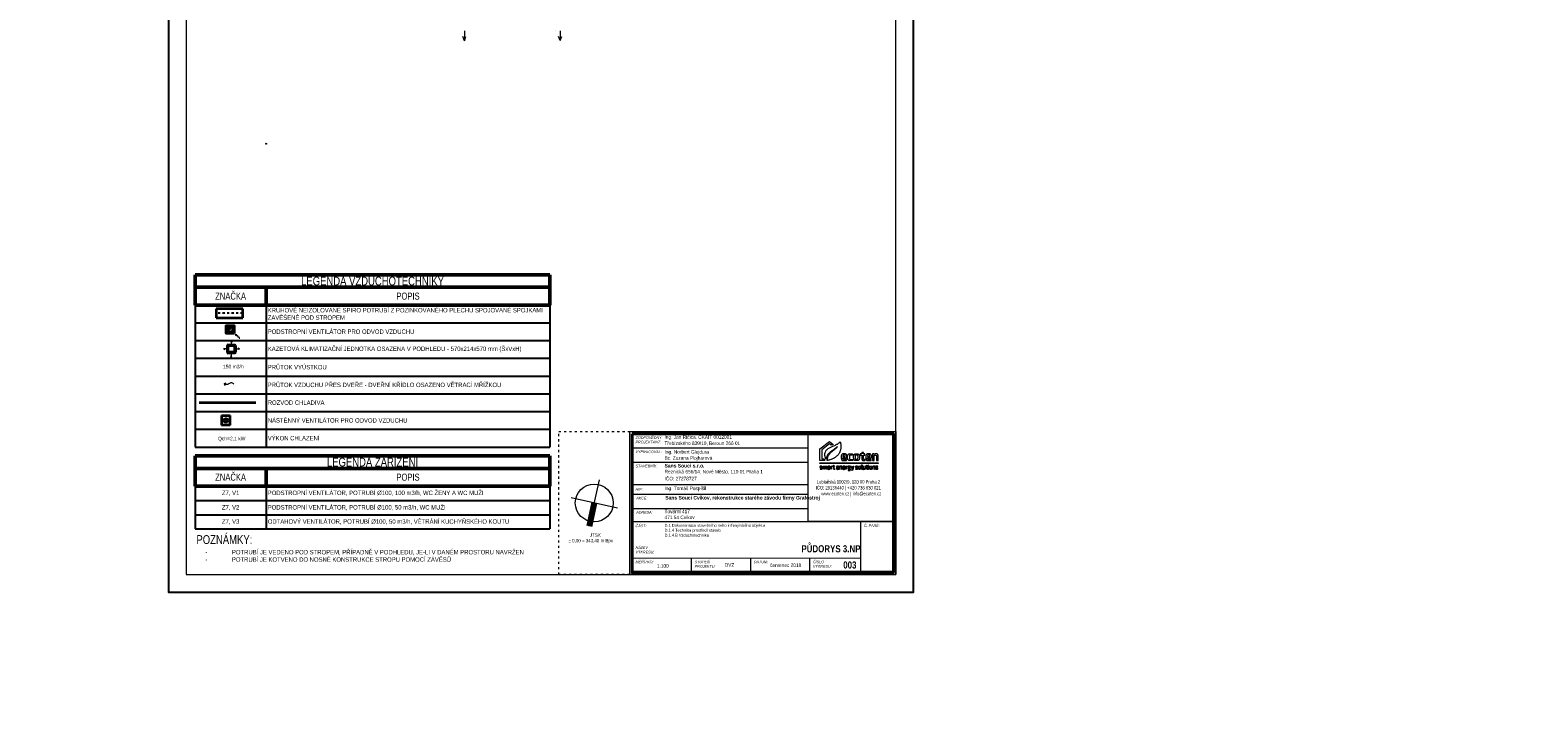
# Model space of a CAD drawing. Header units: millimetres. Extents: x 879679 to 2307614, y -211319 to 627407.
# Tile 22 of 36: x 1131422 to 1215336, y -203868 to -164685. Entities that reach past the tile are written whole.
import ezdxf

# ---------------------------------------------------------------- set-up
doc = ezdxf.new("R2010")
doc.units = ezdxf.units.MM
doc.header["$LTSCALE"] = 10
doc.linetypes.add('ACAD_ISO03W100', pattern=[30, 12, -18])
doc.linetypes.add('DASHDOT', pattern=[25.4, 12.7, -6.35, 0, -6.35])
doc.layers.add('AA_FORMÁTY NETISK', color=40, linetype='Continuous', plot=False)
for name, color, linetype, lineweight in [('AA_FORMÁTY TISK', 7, 'Continuous', 15), ('AA_ROZPISKY', 7, 'Continuous', 15), ('AA_STUPEŇ DVZ', 4, 'Continuous', 15), ('AA_VÝKRES - BOURÁNÍ', 3, 'Continuous', 15), ('Kóty_obecně', 7, 'Continuous', 25), ('Standard', 7, 'Continuous', 25), ('VZT-komponenty', 30, 'Continuous', 35), ('VZT-potrubi', 30, 'Continuous', 35), ('VZT-sipky', 50, 'Continuous', 15)]:
    doc.layers.add(name, color=color, linetype=linetype, lineweight=lineweight)
doc.styles.add('Arial_CE', font='arial.ttf')
doc.styles.get("Standard").update_dxf_attribs({"font": 'ic-simplex.shx', "width": 0.8})

# ---------------------------------------------------------------- blocks, each defined once
blk = doc.blocks.new('*U85', base_point=(28, -713))
at = {"linetype": 'ByBlock'}
blk.add_hatch(color=0, dxfattribs=at).paths.add_polyline_path([(791, -713), (614, -619), (614, -808)])
at = {"color": 0, "linetype": 'ByBlock', "lineweight": -2}
for p, q in [((551, -713), (614, -713)), ((791, -713), (614, -619)), ((614, -619), (614, -808)), ((791, -713), (614, -808))]:
    blk.add_line(p, q, dxfattribs=at)
blk.add_lwpolyline([(551, -713), (527, -744), (503, -758), (479, -760), (455, -751), (432, -737), (410, -721), (388, -706), (367, -696), (348, -693), (329, -696), (311, -705), (293, -716), (276, -728), (260, -738), (243, -746), (227, -749), (211, -746), (195, -738), (179, -727), (162, -713), (146, -700), (130, -689), (114, -681), (98, -678), (81, -681), (65, -689), (49, -699), (32, -711), (28, -713)], dxfattribs=at)
blk = doc.blocks.new('*U422')
at = {"color": 2, "linetype": 'DASHDOT', "lineweight": 25}
for p, q in [((-257, 0), (257, 0)), ((0, 257), (0, -257))]:
    blk.add_line(p, q, dxfattribs=at)
at = {"color": 0, "linetype": 'ByBlock', "lineweight": -2}
for radius in [227, 150]:
    blk.add_circle((0, 0), radius, dxfattribs=at)
blk = doc.blocks.new('*T430')
at = {"layer": 'Kóty_obecně', "color": 6, "linetype": 'ByBlock', "lineweight": 50, "transparency": 16777216}
for p, q in [((0, 0), (20000, 0)), ((0, 0), (0, -1700)), ((20000, 0), (20000, -1700)), ((0, -700), (20000, -700)), ((4000, -700), (4000, -1700)), ((0, -1700), (20000, -1700))]:
    blk.add_line(p, q, dxfattribs=at)
at = {"layer": 'Kóty_obecně', "color": 0, "linetype": 'ByBlock', "lineweight": -2, "transparency": 16777216}
for p, q in [((0, -1700), (0, -9700)), ((4000, -1700), (4000, -9700)), ((20000, -1700), (20000, -9700)), ((0, -2700), (20000, -2700)), ((0, -3700), (20000, -3700)), ((0, -4700), (20000, -4700)), ((0, -5700), (20000, -5700)), ((0, -6700), (20000, -6700)), ((0, -7700), (20000, -7700)), ((0, -8700), (20000, -8700)), ((0, -9700), (20000, -9700))]:
    blk.add_line(p, q, dxfattribs=at)
at = {"layer": 'Kóty_obecně', "color": 0, "transparency": 16777216}
for s, insert, char_height, width, attachment_point in [('{\\Fc:\\program files\\ab studio\\cadkonplus 2018\\2018\\fonts\\ic-simplex|c238;LEGENDA VZDUCHOTECHNIKY}', (10000, -350), 500, 19997, 5), ('Z{\\Fc:\\program files\\ab studio\\cadkonplus 2018\\2018\\fonts\\ic-simplex|c238;NAČKA}', (2000, -1200), 400, 3997, 5), ('P{\\Fc:\\program files\\ab studio\\cadkonplus 2018\\2018\\fonts\\ic-simplex|c238;OPIS}', (12000, -1200), 400, 15997, 5), ('{\\Fc:\\program files\\ab studio\\cadkonplus 2018\\2018\\fonts\\ic-simplex|c238; KRUHOVÉ NEIZOLOVANÉ SPIRO POTRUBÍ Z POZINKOVANÉHO PLECHU SPOJOVANÉ SPOJKAMI\\P ZAVĚŠENÉ POD STROPEM}', (4001.5, -2200), 250, 15997, 4), ('{\\Fc:\\program files\\ab studio\\cadkonplus 2018\\2018\\fonts\\ic-simplex|c238; PODSTROPNÍ VENTILÁTOR PRO ODVOD VZDUCHU}', (4001.5, -3200), 250, 15997, 4), ('{\\Fc:\\program files\\ab studio\\cadkonplus 2018\\2018\\fonts\\ic-simplex|c238; KAZETOVÁ KLIMATIZAČNÍ JEDNOTKA OSAZENA V PODHLEDU - 570x214x570 mm (ŠxVxH)}', (4001.5, -4200), 250, 15997, 4), ('{\\Fc:\\program files\\ab studio\\cadkonplus 2018\\2018\\fonts\\ic-simplex|c238; PRŮTOK VYÚSTKOU}', (4001.5, -5200), 250, 15997, 4), ('{\\Fc:\\program files\\ab studio\\cadkonplus 2018\\2018\\fonts\\ic-simplex|c238; PRŮTOK VZDUCHU PŘES DVEŘE - DVEŘNÍ KŘÍDLO OSAZENO VĚTRACÍ MŘÍŽKOU}', (4001.5, -6200), 250, 15997, 4), ('{\\Fc:\\program files\\ab studio\\cadkonplus 2018\\2018\\fonts\\ic-simplex|c238; ROZVOD CHLADIVA}', (4001.5, -7200), 250, 15997, 4), ('{\\Fc:\\program files\\ab studio\\cadkonplus 2018\\2018\\fonts\\ic-simplex|c238; NÁSTĚNNÝ VENTILÁTOR PRO ODVOD VZDUCHU}', (4001.5, -8200), 250, 15997, 4), ('{\\Fc:\\program files\\ab studio\\cadkonplus 2018\\2018\\fonts\\ic-simplex|c238; VÝKON CHLAZENÍ}', (4001.5, -9200), 250, 15997, 4)]:
    blk.add_mtext(s, dxfattribs=dict(at, insert=insert, char_height=char_height, width=width, attachment_point=attachment_point))
blk = doc.blocks.new('*U428')
at = {"color": 0, "linetype": 'ByBlock', "lineweight": -2}
for p, q in [((0, 500), (0, 0)), ((1500, 500), (0, 500)), ((0, 0), (1500, 0)), ((1500, 0), (1500, 500))]:
    blk.add_line(p, q, dxfattribs=at)
at = {"color": 2, "linetype": 'DASHDOT', "lineweight": 25}
blk.add_line((0, 250), (1500, 250), dxfattribs=at)
blk = doc.blocks.new('KOMPLEXNÍ OBJEKT_5')
at = {"layer": 'Standard', "color": 0, "linetype": 'Continuous', "lineweight": 35}
for p, q in [((-98198503, -465522607), (-98198503, -465522137)), ((-98198453, -465522087), (-98197983, -465522087)), ((-98197983, -465522657), (-98198453, -465522657)), ((-98197933, -465522137), (-98197933, -465522607))]:
    blk.add_line(p, q, dxfattribs=at)
at = {"layer": 'Standard', "color": 0, "linetype": 'Continuous', "lineweight": 13}
for points in [[(-98198473, -465522166), (-98198438, -465522166), (-98198438, -465522583), (-98198473, -465522583), (-98198473, -465522166)], [(-98198434, -465522118), (-98198434, -465522145), (-98198007, -465522145), (-98198007, -465522118), (-98198434, -465522118)], [(-98198434, -465522632), (-98198434, -465522604), (-98198007, -465522604), (-98198007, -465522632), (-98198434, -465522632)], [(-98198393, -465522184), (-98198057, -465522184), (-98198057, -465522559), (-98198393, -465522559), (-98198393, -465522184)], [(-98197964, -465522166), (-98197999, -465522166), (-98197999, -465522583), (-98197964, -465522583), (-98197964, -465522166)]]:
    blk.add_lwpolyline(points, close=True, dxfattribs=at)
at = {"layer": 'Standard', "color": 0, "linetype": 'Continuous', "lineweight": 35}
for centre, start, end in [((-98198453, -465522137), 90, 180), ((-98198453, -465522607), 180, 270), ((-98197983, -465522137), 0, 90), ((-98197983, -465522607), 270, 0)]:
    blk.add_arc(centre, 50, start, end, dxfattribs=at)
blk = doc.blocks.new('*U432', base_point=(250, 0))
at = {"color": 0, "linetype": 'ByBlock', "lineweight": -2}
for p, q in [((0, 524), (0, -24)), ((500, 500), (0, 500)), ((0, 0), (500, 0)), ((500, -24), (500, 524))]:
    blk.add_line(p, q, dxfattribs=at)
at = {"color": 2, "linetype": 'ByBlock', "lineweight": 25}
for p, q in [((375, 250), (188, 358)), ((188, 358), (188, 142)), ((188, 142), (375, 250))]:
    blk.add_line(p, q, dxfattribs=at)
blk.add_circle((250, 250), 125, dxfattribs=at)
blk = doc.blocks.new('*T444')
at = {"layer": 'Kóty_obecně', "color": 6, "linetype": 'ByBlock', "lineweight": 50, "transparency": 16777216}
for p, q in [((0, 0), (20000, 0)), ((0, 0), (0, -1700)), ((20000, 0), (20000, -1700)), ((0, -700), (20000, -700)), ((4000, -700), (4000, -1700)), ((0, -1700), (20000, -1700))]:
    blk.add_line(p, q, dxfattribs=at)
at = {"layer": 'Kóty_obecně', "color": 0, "linetype": 'ByBlock', "lineweight": -2, "transparency": 16777216}
for p, q in [((0, -1700), (0, -4114)), ((0, -2513), (20000, -2513)), ((4000, -1700), (4000, -4114)), ((20000, -1700), (20000, -4114)), ((0, -3325), (20000, -3325)), ((0, -4114), (20000, -4114))]:
    blk.add_line(p, q, dxfattribs=at)
at = {"layer": 'Kóty_obecně', "color": 0, "transparency": 16777216}
for s, insert, char_height, width, attachment_point in [('{\\Fc:\\program files\\ab studio\\cadkonplus 2018\\2018\\fonts\\ic-simplex|c238;LEGENDA ZAŘÍZENÍ}', (10000, -350), 500, 19997, 5), ('Z{\\Fc:\\program files\\ab studio\\cadkonplus 2018\\2018\\fonts\\ic-simplex|c238;NAČKA}', (2000, -1200), 400, 3997, 5), ('P{\\Fc:\\program files\\ab studio\\cadkonplus 2018\\2018\\fonts\\ic-simplex|c238;OPIS}', (12000, -1200), 400, 15997, 5), ('{\\Fc:\\program files\\ab studio\\cadkonplus 2018\\2018\\fonts\\ic-simplex|c238;Z7, V1}', (2000, -2106), 250, 3997, 5), ('{\\Fc:\\program files\\ab studio\\cadkonplus 2018\\2018\\fonts\\ic-simplex|c238; PODSTROPNÍ VENTILÁTOR, POTRUBÍ Ø100, 100 m3/h, WC ŽENY A WC MUŽI}', (4002, -2106), 250, 15997, 4), ('{\\Fc:\\program files\\ab studio\\cadkonplus 2018\\2018\\fonts\\ic-simplex|c238;Z7, V2}', (2000, -2919), 250, 3997, 5), ('{\\Fc:\\program files\\ab studio\\cadkonplus 2018\\2018\\fonts\\ic-simplex|c238; PODSTROPNÍ VENTILÁTOR, POTRUBÍ Ø100, 50 m3/h, WC MUŽI}', (4002, -2919), 250, 15997, 4), ('{\\Fc:\\program files\\ab studio\\cadkonplus 2018\\2018\\fonts\\ic-simplex|c238;Z7, V3}', (2000, -3719), 250, 3997, 5), ('{\\Fc:\\program files\\ab studio\\cadkonplus 2018\\2018\\fonts\\ic-simplex|c238; ODTAHOVÝ VENTILÁTOR, POTRUBÍ Ø100, 50 m3/h, VĚTRÁNÍ KUCHYŇSKÉHO KOUTU}', (4002, -3719), 250, 15997, 4)]:
    blk.add_mtext(s, dxfattribs=dict(at, insert=insert, char_height=char_height, width=width, attachment_point=attachment_point))
blk = doc.blocks.new('ecoten_logo_obrys')
at = {"lineweight": 5}
for points in [[(750, 1940), (899, 1620), (0, 1620), (0, 3760), (1740, 5160), (2420, 4610), (2057, 4478), (1740, 4740), (320, 3600), (320, 1940), (750, 1940)], [(3740, 5090), (3760, 5040), (3780, 4980), (3790, 4930), (3810, 4860), (3820, 4800), (3830, 4750), (3840, 4700), (3850, 4650), (3860, 4600), (3860, 4560), (3870, 4480), (3870, 4440), (3880, 4360), (3880, 4230), (3880, 4100), (3880, 4050), (3871, 3920), (3849, 3780), (3819, 3640), (3769, 3440), (3750, 3380), (3709, 3280), (3669, 3190), (3630, 3110), (3600, 3050), (3530, 2930), (3480, 2850), (3440, 2790), (3370, 2700), (3291, 2609), (3210, 2520), (3089, 2411), (2969, 2311), (2890, 2250), (2820, 2200), (2710, 2131), (2610, 2071), (2480, 1999), (2420, 1970), (2320, 1921), (2200, 1870), (2100, 1830), (2000, 1789), (1850, 1740), (1720, 1701), (1600, 1671), (1480, 1641), (1390, 1620), (1360, 1620), (1360, 1670), (1370, 1810), (1400, 2000), (1430, 2130), (1481, 2320), (1531, 2450), (1580, 2560), (1630, 2640), (1680, 2720), (1730, 2780), (1819, 2890), (1891, 2969), (1981, 3059), (2151, 3219), (2271, 3319), (2350, 3390), (2521, 3519), (2641, 3619), (2749, 3711), (2840, 3790), (2920, 3870), (3000, 3939), (3121, 4059), (3270, 4220), (3170, 4130), (3081, 4049), (2970, 3960), (2840, 3850), (2720, 3760), (2560, 3640), (2450, 3560), (2331, 3479), (2160, 3360), (2070, 3290), (1990, 3229), (1850, 3120), (1740, 3020), (1660, 2940), (1550, 2830), (1479, 2740), (1420, 2650), (1360, 2560), (1310, 2470), (1270, 2370), (1221, 2250), (1191, 2150), (1150, 2000), (1130, 1910), (1120, 1870), (1100, 1930), (1070, 2000), (1009, 2160), (979, 2270), (950, 2370), (920, 2540), (910, 2690), (910, 2830), (929, 2940), (959, 3080), (1010, 3220), (1059, 3330), (1131, 3450), (1180, 3520), (1241, 3590), (1331, 3679), (1461, 3789), (1549, 3861), (1640, 3920), (1761, 3989), (1900, 4060), (2030, 4121), (2140, 4170), (2240, 4210), (2410, 4269), (2550, 4320), (2730, 4400), (2890, 4481), (3030, 4559), (3130, 4619), (3220, 4671), (3290, 4720), (3380, 4780), (3440, 4830), (3560, 4920), (3650, 5000), (3740, 5090)], [(4260, 2140), (4980, 2140), (4980, 2240), (4971, 2420), (4961, 2530), (4931, 2650), (4891, 2720), (4850, 2770), (4770, 2820), (4700, 2840), (4640, 2850), (4580, 2860), (4510, 2860), (4340, 2860), (4260, 2851), (4190, 2830), (4110, 2800), (4060, 2760), (4020, 2720), (4000, 2680), (3980, 2630), (3961, 2540), (3950, 2470), (3950, 2420), (3950, 2340), (3950, 2120), (3950, 2030), (3960, 1970), (3979, 1850), (3990, 1810), (4010, 1770), (4040, 1720), (4070, 1690), (4120, 1650), (4170, 1630), (4230, 1610), (4300, 1600), (4560, 1600), (4680, 1611), (4820, 1631), (4910, 1640), (4910, 1840), (4590, 1812), (4440, 1809), (4390, 1820), (4360, 1830), (4330, 1850), (4310, 1870), (4300, 1890), (4290, 1910), (4280, 1940), (4260, 2020), (4260, 2140)], [(6090, 2820), (6090, 2600), (5910, 2619), (5780, 2630), (5590, 2630), (5540, 2620), (5500, 2590), (5480, 2560), (5460, 2480), (5450, 2410), (5450, 2040), (5460, 1980), (5480, 1930), (5500, 1890), (5530, 1860), (5570, 1840), (5610, 1830), (5670, 1820), (5850, 1820), (5970, 1830), (6100, 1839), (6100, 1650), (6010, 1629), (5880, 1611), (5760, 1600), (5490, 1600), (5410, 1610), (5350, 1630), (5290, 1660), (5260, 1680), (5220, 1720), (5190, 1770), (5160, 1840), (5139, 1930), (5130, 2070), (5130, 2100), (5130, 2410), (5140, 2480), (5160, 2610), (5180, 2660), (5200, 2700), (5230, 2750), (5260, 2780), (5310, 2810), (5360, 2830), (5400, 2840), (5460, 2850), (5550, 2861), (5660, 2861), (5810, 2850), (5950, 2840), (6040, 2829), (6090, 2820)], [(6240, 2060), (6240, 2410), (6250, 2520), (6270, 2610), (6290, 2660), (6310, 2700), (6340, 2740), (6380, 2780), (6430, 2810), (6500, 2830), (6600, 2849), (6940, 2849), (7010, 2840), (7070, 2820), (7120, 2800), (7150, 2780), (7200, 2730), (7230, 2690), (7250, 2650), (7270, 2580), (7280, 2530), (7290, 2480), (7301, 2320), (7301, 2140), (7291, 1990), (7280, 1900), (7260, 1830), (7240, 1780), (7210, 1730), (7180, 1700), (7150, 1670), (7090, 1640), (7030, 1620), (6980, 1610), (6910, 1600), (6630, 1600), (6550, 1610), (6480, 1630), (6430, 1650), (6390, 1670), (6330, 1720), (6300, 1780), (6280, 1830), (6270, 1870), (6260, 1910), (6250, 1980), (6240, 2060)], [(8810, 2140), (9530, 2140), (9530, 2240), (9521, 2420), (9511, 2530), (9481, 2650), (9441, 2720), (9400, 2770), (9320, 2820), (9250, 2840), (9190, 2850), (9130, 2860), (9060, 2860), (8890, 2860), (8810, 2851), (8740, 2830), (8660, 2800), (8610, 2760), (8570, 2720), (8550, 2680), (8530, 2630), (8511, 2540), (8500, 2470), (8500, 2420), (8500, 2340), (8500, 2120), (8500, 2030), (8510, 1970), (8529, 1850), (8540, 1810), (8560, 1770), (8590, 1720), (8620, 1690), (8670, 1650), (8720, 1630), (8780, 1610), (8850, 1600), (9110, 1600), (9230, 1611), (9370, 1631), (9460, 1640), (9460, 1840), (9140, 1812), (8990, 1809), (8940, 1820), (8910, 1830), (8880, 1850), (8860, 1870), (8850, 1890), (8840, 1910), (8830, 1940), (8810, 2020), (8810, 2140)], [(9740, 1620), (10060, 1620), (10060, 2540), (10210, 2589), (10320, 2610), (10370, 2610), (10410, 2600), (10430, 2580), (10440, 2560), (10440, 2550), (10440, 1620), (10764, 1620), (10764, 2590), (10740, 2680), (10710, 2740), (10660, 2790), (10610, 2820), (10560, 2840), (10520, 2850), (10320, 2850), (10240, 2830), (10160, 2800), (10040, 2750), (10030, 2770), (10020, 2800), (10010, 2830), (9740, 2830), (9740, 1620)], [(0, 1220), (10764, 1220), (10764, 1070), (0, 1070), (0, 1220)], [(30, 0), (290, 0), (320, 10), (340, 20), (360, 30), (390, 60), (400, 80), (410, 100), (410, 110), (410, 200), (400, 230), (380, 260), (360, 280), (330, 300), (270, 330), (220, 350), (170, 370), (140, 390), (120, 400), (100, 430), (100, 480), (110, 500), (140, 520), (240, 520), (350, 510), (380, 510), (380, 590), (280, 601), (140, 601), (90, 590), (70, 580), (50, 570), (40, 560), (20, 540), (10, 520), (0, 490), (0, 410), (10, 380), (20, 360), (40, 330), (70, 310), (100, 290), (150, 270), (220, 240), (260, 220), (290, 200), (300, 190), (310, 170), (310, 120), (300, 100), (280, 90), (250, 80), (110, 80), (30, 90), (30, 0)], [(520, 0), (520, 590), (600, 590), (610, 550), (660, 570), (720, 590), (800, 600), (850, 600), (900, 590), (930, 570), (940, 560), (1020, 580), (1070, 590), (1140, 600), (1200, 600), (1250, 590), (1280, 570), (1300, 540), (1310, 510), (1310, 0), (1220, 0), (1220, 470), (1210, 490), (1180, 510), (1120, 510), (1020, 491), (970, 480), (960, 470), (960, 0), (870, 0), (870, 480), (860, 500), (840, 510), (770, 510), (620, 470), (620, 0), (520, 0)], [(1450, 580), (1470, 500), (1610, 520), (1700, 520), (1730, 510), (1750, 500), (1760, 480), (1770, 460), (1770, 330), (1560, 330), (1530, 330), (1500, 320), (1480, 310), (1450, 290), (1430, 260), (1420, 230), (1420, 120), (1430, 80), (1440, 60), (1460, 30), (1480, 10), (1510, 0), (1540, -10), (1600, -10), (1650, 0), (1690, 10), (1760, 39), (1770, 40), (1780, 0), (1860, 0), (1860, 500), (1850, 530), (1840, 560), (1810, 580), (1790, 590), (1750, 600), (1580, 600), (1450, 580)], [(1770, 260), (1770, 130), (1620, 81), (1570, 80), (1540, 90), (1520, 120), (1510, 150), (1510, 210), (1540, 240), (1580, 260), (1770, 270), (1770, 260)], [(1990, 0), (1990, 590), (2080, 590), (2080, 550), (2130, 570), (2200, 590), (2260, 600), (2280, 600), (2280, 520), (2230, 510), (2160, 490), (2090, 470), (2080, 460), (2080, 0), (1990, 0)], [(2350, 510), (2350, 590), (2490, 590), (2490, 740), (2590, 740), (2590, 590), (2720, 590), (2720, 510), (2590, 510), (2590, 140), (2600, 100), (2620, 80), (2640, 70), (2740, 70), (2740, 0), (2680, -10), (2630, -10), (2580, 0), (2550, 10), (2510, 50), (2490, 120), (2490, 510), (2350, 510)], [(3160, 260), (3530, 260), (3530, 420), (3509, 510), (3490, 540), (3460, 570), (3390, 600), (3210, 600), (3170, 590), (3130, 570), (3100, 540), (3080, 490), (3070, 440), (3070, 160), (3090, 80), (3110, 40), (3150, 10), (3180, 0), (3240, -10), (3330, -10), (3500, 10), (3500, 80), (3400, 69), (3280, 69), (3220, 80), (3190, 100), (3170, 140), (3160, 180), (3160, 260)], [(3160, 340), (3160, 410), (3170, 460), (3190, 500), (3230, 520), (3270, 530), (3340, 530), (3390, 510), (3410, 490), (3430, 450), (3440, 420), (3440, 340), (3160, 340)], [(3640, 590), (3640, 0), (3740, 0), (3740, 470), (3840, 501), (3890, 510), (3960, 510), (3980, 500), (3990, 470), (3990, 0), (4090, 0), (4090, 500), (4070, 550), (4040, 580), (3990, 600), (3920, 600), (3850, 590), (3780, 570), (3730, 550), (3720, 590), (3640, 590)], [(4300, 260), (4670, 260), (4670, 420), (4649, 510), (4630, 540), (4600, 570), (4530, 600), (4350, 600), (4310, 590), (4270, 570), (4240, 540), (4220, 490), (4210, 440), (4210, 160), (4230, 80), (4250, 40), (4290, 10), (4320, 0), (4380, -10), (4470, -10), (4640, 10), (4640, 80), (4540, 69), (4420, 69), (4360, 80), (4330, 100), (4310, 140), (4300, 180), (4300, 260)], [(4260, 2350), (4680, 2350), (4680, 2400), (4670, 2480), (4660, 2550), (4640, 2590), (4610, 2620), (4590, 2630), (4570, 2640), (4540, 2650), (4400, 2650), (4370, 2640), (4330, 2620), (4310, 2600), (4290, 2580), (4280, 2550), (4270, 2510), (4260, 2440), (4260, 2350)], [(4300, 340), (4300, 410), (4310, 460), (4330, 500), (4370, 520), (4410, 530), (4480, 530), (4530, 510), (4550, 490), (4570, 450), (4580, 420), (4580, 340), (4300, 340)], [(4780, 0), (4780, 590), (4870, 590), (4870, 550), (4920, 570), (4990, 590), (5050, 600), (5070, 600), (5070, 520), (5020, 510), (4950, 490), (4880, 470), (4870, 460), (4870, 0), (4780, 0)], [(5670, 600), (5320, 600), (5260, 590), (5210, 570), (5180, 540), (5160, 510), (5150, 470), (5150, 330), (5170, 280), (5190, 260), (5210, 240), (5190, 220), (5190, 130), (5210, 90), (5240, 60), (5280, 50), (5490, 50), (5540, 30), (5570, -10), (5570, -30), (5570, -70), (5560, -90), (5540, -110), (5500, -130), (5330, -130), (5220, -121), (5220, -210), (5350, -219), (5500, -219), (5570, -200), (5620, -170), (5650, -130), (5670, -80), (5670, 20), (5650, 70), (5620, 100), (5570, 120), (5530, 130), (5320, 130), (5290, 140), (5280, 160), (5280, 200), (5300, 210), (5510, 210), (5570, 240), (5590, 260), (5610, 290), (5620, 340), (5620, 480), (5610, 520), (5680, 530), (5680, 600), (5670, 600)], [(5320, 520), (5470, 520), (5500, 510), (5520, 490), (5530, 460), (5530, 370), (5520, 330), (5490, 300), (5450, 290), (5320, 290), (5290, 300), (5270, 310), (5250, 330), (5240, 370), (5240, 460), (5260, 490), (5280, 510), (5320, 520)], [(5750, 590), (5860, 590), (6016, 109), (6172, 589), (6280, 589), (5998, -230), (5910, -230), (5980, 0), (5950, 0), (5750, 590)], [(6710, 2660), (6820, 2660), (6860, 2650), (6910, 2630), (6940, 2600), (6960, 2560), (6970, 2520), (6980, 2470), (6990, 2360), (6990, 2090), (6981, 1990), (6970, 1940), (6950, 1880), (6930, 1850), (6900, 1830), (6860, 1810), (6820, 1800), (6720, 1800), (6680, 1810), (6640, 1830), (6610, 1850), (6590, 1870), (6570, 1910), (6560, 2000), (6551, 2130), (6551, 2330), (6560, 2460), (6570, 2530), (6580, 2570), (6600, 2600), (6620, 2620), (6650, 2640), (6670, 2650), (6710, 2660)], [(6610, 0), (6870, 0), (6900, 10), (6920, 20), (6940, 30), (6970, 60), (6980, 80), (6990, 100), (6990, 110), (6990, 200), (6980, 230), (6960, 260), (6940, 280), (6910, 300), (6850, 330), (6800, 350), (6750, 370), (6720, 390), (6700, 400), (6680, 430), (6680, 480), (6690, 500), (6720, 520), (6820, 520), (6930, 510), (6960, 510), (6960, 590), (6860, 601), (6720, 601), (6670, 590), (6650, 580), (6630, 570), (6620, 560), (6600, 540), (6590, 520), (6580, 490), (6580, 410), (6590, 380), (6600, 360), (6620, 330), (6650, 310), (6680, 290), (6730, 270), (6800, 240), (6840, 220), (6870, 200), (6880, 190), (6890, 170), (6890, 120), (6880, 100), (6860, 90), (6830, 80), (6690, 80), (6610, 90), (6610, 0)], [(7090, 170), (7090, 420), (7110, 500), (7130, 540), (7160, 570), (7200, 590), (7260, 600), (7400, 600), (7450, 590), (7500, 570), (7530, 540), (7550, 500), (7560, 440), (7569, 370), (7569, 200), (7560, 130), (7540, 80), (7530, 60), (7490, 20), (7450, 0), (7370, -10), (7280, -10), (7210, 0), (7170, 20), (7140, 40), (7110, 90), (7090, 170)], [(7190, 200), (7190, 390), (7200, 450), (7210, 490), (7230, 510), (7280, 530), (7380, 530), (7420, 510), (7450, 480), (7460, 440), (7470, 380), (7470, 210), (7470, 170), (7450, 110), (7420, 90), (7380, 70), (7270, 70), (7240, 80), (7220, 100), (7200, 130), (7190, 200)], [(7850, -10), (7770, -10), (7730, 10), (7700, 50), (7690, 80), (7680, 130), (7680, 810), (7790, 810), (7790, 100), (7800, 70), (7820, 60), (7850, 60), (7850, -10)], [(8387, 1), (8387, 591), (8287, 591), (8287, 121), (8187, 90), (8137, 81), (8067, 81), (8047, 91), (8037, 121), (8037, 591), (7937, 591), (7937, 91), (7957, 41), (7987, 11), (8037, -9), (8107, -9), (8177, 1), (8247, 21), (8297, 41), (8307, 1), (8387, 1)], [(8480, 510), (8480, 590), (8620, 590), (8620, 740), (8720, 740), (8720, 590), (8850, 590), (8850, 510), (8720, 510), (8720, 140), (8730, 100), (8750, 80), (8770, 70), (8870, 70), (8870, 0), (8810, -10), (8760, -10), (8710, 0), (8680, 10), (8640, 50), (8620, 120), (8620, 510), (8480, 510)], [(8810, 2350), (9230, 2350), (9230, 2400), (9220, 2480), (9210, 2550), (9190, 2590), (9160, 2620), (9140, 2630), (9120, 2640), (9090, 2650), (8950, 2650), (8920, 2640), (8880, 2620), (8860, 2600), (8840, 2580), (8830, 2550), (8820, 2510), (8810, 2440), (8810, 2350)], [(8960, 710), (8980, 680), (9050, 680), (9070, 710), (9070, 770), (9050, 790), (8980, 790), (8960, 770), (8960, 710)], [(8970, 590), (8970, 0), (9060, 0), (9060, 590), (8970, 590)], [(9175, 170), (9175, 420), (9195, 500), (9215, 540), (9245, 570), (9285, 590), (9345, 600), (9485, 600), (9535, 590), (9585, 570), (9615, 540), (9635, 500), (9645, 440), (9654, 370), (9654, 200), (9645, 130), (9625, 80), (9615, 60), (9575, 20), (9535, 0), (9455, -10), (9365, -10), (9295, 0), (9255, 20), (9225, 40), (9195, 90), (9175, 170)], [(9275, 200), (9275, 390), (9285, 450), (9295, 490), (9315, 510), (9365, 530), (9465, 530), (9505, 510), (9535, 480), (9545, 440), (9555, 380), (9555, 210), (9555, 170), (9535, 110), (9505, 90), (9465, 70), (9355, 70), (9325, 80), (9305, 100), (9285, 130), (9275, 200)], [(9770, 590), (9770, 0), (9870, 0), (9870, 470), (9970, 501), (10020, 510), (10090, 510), (10110, 500), (10120, 470), (10120, 0), (10220, 0), (10220, 500), (10200, 550), (10170, 580), (10120, 600), (10050, 600), (9980, 590), (9910, 570), (9860, 550), (9850, 590), (9770, 590)], [(10360, 0), (10620, 0), (10650, 10), (10670, 20), (10690, 30), (10720, 60), (10730, 80), (10740, 100), (10740, 110), (10740, 200), (10730, 230), (10710, 260), (10690, 280), (10660, 300), (10600, 330), (10550, 350), (10500, 370), (10470, 390), (10450, 400), (10430, 430), (10430, 480), (10440, 500), (10470, 520), (10570, 520), (10680, 510), (10710, 510), (10710, 590), (10610, 601), (10470, 601), (10420, 590), (10400, 580), (10380, 570), (10370, 560), (10350, 540), (10340, 520), (10330, 490), (10330, 410), (10340, 380), (10350, 360), (10370, 330), (10400, 310), (10430, 290), (10480, 270), (10550, 240), (10590, 220), (10620, 200), (10630, 190), (10640, 170), (10640, 120), (10630, 100), (10610, 90), (10580, 80), (10440, 80), (10360, 90), (10360, 0)]]:
    blk.add_lwpolyline(points, dxfattribs=at)
blk.add_lwpolyline([(8270, 1800), (8170, 1800), (8120, 1810), (8090, 1830), (8070, 1850), (8050, 1900), (8050, 2620), (8320, 2620), (8320, 2830), (8050, 2830), (8050, 3130), (7730, 3130), (7730, 2830), (7460, 2830), (7460, 2620), (7730, 2620), (7730, 1960), (7740, 1880), (7750, 1830), (7770, 1770), (7790, 1730), (7840, 1680), (7880, 1650), (7920, 1630), (7980, 1610), (8050, 1600), (8230, 1600), (8300, 1610), (8350, 1620), (8350, 1810)], close=True, dxfattribs=at)

msp = doc.modelspace()

# ---------------------------------------------------------------- linework, layer by layer
at = {"layer": 'AA_FORMÁTY NETISK'}
msp.add_lwpolyline([(1139245, -112281), (1139245, -196381), (1181245, -196381), (1181245, -112281)], close=True, dxfattribs=at)
at = {"layer": 'AA_FORMÁTY TISK'}
msp.add_lwpolyline([(1140245, -113281), (1140245, -195381), (1180245, -195381), (1180245, -113281)], close=True, dxfattribs=at)
at = {"layer": 'AA_ROZPISKY', "lineweight": 20}
for p, q in [((1165379, -188246.3), (1175312.3, -188247.2)), ((1165378.9, -189046.3), (1175312.3, -189047.2)), ((1165378.9, -189046.3), (1175312.3, -189047.2)), ((1165378.8, -190296.3), (1175312.1, -190297.2)), ((1165419.8, -190849.7), (1175312.1, -190850.6)), ((1165419.7, -191649.7), (1175312, -191650.6)), ((1165378.6, -192396.3), (1180111.9, -192397.7)), ((1165378.4, -194446.3), (1178252.9, -194447.5)), ((1168711.7, -194446.6), (1168711.6, -195246.6)), ((1172045.1, -194446.9), (1172045, -195246.9)), ((1175378.4, -194447.2), (1175378.3, -195247.2))]:
    msp.add_line(p, q, dxfattribs=at)
at = {"layer": 'AA_ROZPISKY'}
for p, q in [((1162957.4, -192647.9), (1163533.3, -190044.2)), ((1164547.2, -191634), (1161943.5, -191058.1)), ((1178253.1, -192397.5), (1178252.8, -195247.5))]:
    msp.add_line(p, q, dxfattribs=at)
at = {"layer": 'AA_ROZPISKY', "lineweight": 80}
msp.add_line((1163245.4, -191346), (1162957.4, -192647.9), dxfattribs=at)
at = {"layer": 'AA_ROZPISKY', "linetype": 'ACAD_ISO03W100', "lineweight": 20}
msp.add_lwpolyline([(1161245.8, -187312.5), (1180245.8, -187314.4), (1180245, -195381), (1161245, -195379.2)], close=True, dxfattribs=at)
at = {"layer": 'AA_ROZPISKY', "lineweight": 20}
for points in [[(1165245.8, -187312.9), (1180245.8, -187314.4), (1180245, -195381), (1165245, -195379.6)], [(1175312.4, -187447.2), (1180112.4, -187447.7), (1180112, -192397.7), (1175312, -192397.2)]]:
    msp.add_lwpolyline(points, close=True, dxfattribs=at)
at = {"layer": 'AA_ROZPISKY', "lineweight": 40}
msp.add_lwpolyline([(1165379.1, -187446.3), (1180112.4, -187447.7), (1180111.6, -195247.7), (1165378.3, -195246.3)], close=True, dxfattribs=at)
at = {"layer": 'AA_ROZPISKY'}
msp.add_circle((1163245.4, -191346), 1066.7, dxfattribs=at)
at = {"layer": 'Standard', "color": 0, "linetype": 'Continuous', "lineweight": 13, "ltscale": 1000}
for p, q in [((1155922.6, -165298.7), (1155830.5, -165067.1)), ((1155922.6, -164748.7), (1155922.6, -165298.7)), ((1155922.6, -165298.7), (1156014.7, -165067.1)), ((1161322.5, -165297.5), (1161230.3, -165065.9)), ((1161322.5, -164747.5), (1161322.5, -165297.5)), ((1161322.5, -165297.5), (1161414.6, -165065.9)), ((1142339.9, -182667.8), (1142424.1, -182634.3)), ((1142540, -182667.8), (1142339.9, -182667.8)), ((1142339.9, -182667.8), (1142424.1, -182701.3)), ((1142791.6, -182202.3), (1142758.1, -182286.6)), ((1142791.6, -182402.4), (1142791.6, -182202.3)), ((1142791.6, -182202.3), (1142825.1, -182286.6)), ((1143052.7, -182660.9), (1143252.8, -182660.9)), ((1143252.8, -182660.9), (1143168.6, -182627.4)), ((1143252.8, -182660.9), (1143168.6, -182694.4)), ((1142784.7, -183135.5), (1142751.1, -183051.3)), ((1142784.7, -182935.4), (1142784.7, -183135.5)), ((1142784.7, -183135.5), (1142818.2, -183051.3))]:
    msp.add_line(p, q, dxfattribs=at)
at = {"layer": 'Standard', "color": 6, "linetype": 'Continuous', "lineweight": 13, "ltscale": 1000}
msp.add_line((1161046.7, -164735.2), (1161045.9, -164735.2), dxfattribs=at)
at = {"layer": 'Standard', "color": 6, "linetype": 'Continuous', "lineweight": 35, "ltscale": 1000}
msp.add_line((1140976.7, -185680.1), (1144169.4, -185680.1), dxfattribs=at)
at = {"layer": 'Standard', "color": 0, "linetype": 'Continuous', "lineweight": 13}
msp.add_circle((1144751.7, -171106.5), 25, dxfattribs=at)
at = {"layer": 'VZT-komponenty'}
msp.add_lwpolyline([(1142946.5, -181800.2), (1142492.7, -181800.2), (1142492.7, -181346.4), (1142946.5, -181346.4)], close=True, dxfattribs=at)
at = {"layer": 'VZT-sipky', "ltscale": 1000}
for q in [(1142481.9, -184569.6), (1142442.5, -184722.3)]:
    msp.add_line((1142385.4, -184628.3), q, dxfattribs=at)
at = {"layer": 'VZT-sipky', "start_tangent": (-0.8261171, 0.5634984), "end_tangent": (-0.9336827, 0.3581015)}
msp.add_spline([(1142933.6, -184648.1), (1142763.6, -184577.2), (1142590.2, -184662.3), (1142385.4, -184628.3)], degree=3, dxfattribs=at)

# ---------------------------------------------------------------- block references
for name, p in [('*T430', (1140745, -178495.1)), ('*T444', (1140745, -188695.1))]:
    msp.add_blockref(name, p)
at = {"layer": 'AA_ROZPISKY', "xscale": 0.3046009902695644, "yscale": 0.3046009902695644, "zscale": 0.3046009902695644, "rotation": 359.994372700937}
msp.add_blockref('ecoten_logo_obrys', (1175969.2, -189448.7), dxfattribs=at)
at = {"layer": 'Standard', "color": 0, "linetype": 'Continuous', "lineweight": 13, "xscale": 0.8004852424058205, "yscale": 0.8004852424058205, "zscale": 0.8004852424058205}
msp.add_blockref('KOMPLEXNÍ OBJEKT_5', (79749017.3, 372461120.4), dxfattribs=at)
at = {"layer": 'VZT-komponenty', "rotation": 180}
for name, p in [('*U422', (1142719.6, -181573.3)), ('*U432', (1142477.1, -186444.7))]:
    msp.add_blockref(name, p, dxfattribs=at)
at = {"layer": 'VZT-potrubi', "rotation": 180}
msp.add_blockref('*U428', (1143432, -180409.1), dxfattribs=at)
at = {"layer": 'VZT-sipky', "xscale": 0.4529080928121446, "yscale": 0.4529080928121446, "zscale": 0.4529080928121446, "rotation": 138.7689769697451}
msp.add_blockref('*U85', (1143266.6, -182068.1), dxfattribs=at)

# ---------------------------------------------------------------- texts
at = {"layer": 'AA_ROZPISKY', "rotation": 359.994373}
for s, width, insert, char_height, attachment_point in [('{\\fArial|b0|i1|c238|p34;ZODPOVĚDNÝ PROJEKTANT:}', 53.333, (1165573.9, -187588.8), 150, 1), ('\\pt4200;{\\Fc:\\program files\\ab studio\\cadkonplus 2018\\2018\\fonts\\ic-simplex|c238;Třebízského 839/10, Beroun 266 01}', 6041.064, (1167205.1, -187882.4), 200, 1), ('\\pt4200;Ing. {\\Fc:\\program files\\ab studio\\cadkonplus 2018\\2018\\fonts\\ic-simplex|c238;Jan Řičica, ČKAIT 0012001}', 6041.064, (1167205.1, -187532.4), 200, 1), ('{\\fArial|b0|i1|c238|p34;VYPRACOVAL:}', 1241.715, (1165573.8, -188388.8), 150, 1), ('\\pt4200;Ing. {\\Fc:\\program files\\ab studio\\cadkonplus 2018\\2018\\fonts\\ic-simplex|c238;Norbert Glejdura}', 4227.73, (1167210.2, -188365.6), 200, 1), ('\\pt4200;{\\Fc:\\program files\\ab studio\\cadkonplus 2018\\2018\\fonts\\ic-simplex|c238;Bc. Zuzana Plojharová}', 4227.73, (1167210.2, -188711.9), 200, 1), ('{\\fArial|b0|i1|c238|p34;STAVEBNÍK:}', 1241.715, (1165573.7, -189188.8), 150, 1), ('\\pt4200;{\\fArial|b1|i0|c238|p34;Sans Souci s.r.o.\\P}Řeznická 656/14, Nové Město, 110 01 Praha 1', 8102.127, (1167210.1, -189147.5), 200, 1), ('\\pi473.33333;{\\W0.7;Lublaňská 1002/9, 120 00 Praha 2\\P\\pi420,t2420,2620;IČO: 29136440 | +420 736 630 021\\P\\pi736.66667,t2736.66667,4936.66667;www.ecoten.cz | info@ecoten.cz\\H1.2619x; }', 4800, (1092334, -190053.9), 200, 1), ('\\pt4200;Ing. Tomáš Pospíšil', 3020.532, (1167210, -190423.1), 200, 1), ('\\pt4200;IČO: 27278727', 6355.461, (1167210, -189873.1), 200, 1), ('\\pi473.33333;{\\W0.7;Lublaňská 1002/9, 120 00 Praha 2\\P\\pi420,t2420,2620;IČO: 29136440 | +420 736 630 021\\P\\pi736.66667,t2736.66667,4936.66667;www.ecoten.cz | info@ecoten.cz\\H1.2619x; }', 4800, (1175312.2, -190053.9), 200, 1), ('\\pi473.33333;{\\W0.7;Lublaňská 1002/9, 120 00 Praha 2\\P\\pi420,t2420,2620;IČO: 29136440 | +420 736 630 021\\P\\pi736.66667,t2736.66667,4936.66667;www.ecoten.cz | info@ecoten.cz\\H1.2619x; }', 4800, (999144.6, -190879.4), 200, 1), ('{\\fArial|b0|i1|c238|p34;HIP:}', 1241.715, (1165573.5, -190502.9), 150, 1), ('{\\fArial|b0|i1|c238|p34;AKCE:}', 1241.715, (1165614.6, -190996.3), 150, 1), ('\\pt4200;{\\fArial|b1|i0|c238|p34;Sans Souci Cvikov, rekonstrukce starého závodu firmy Grafostroj}', 7735.466, (1167251, -190950.9), 200, 1), ('{\\fArial|b0|i1|c238|p34;ADRESA:}', 1241.715, (1165614.5, -191796.3), 150, 1), ('\\pt4200;Tovární 417 \\P471 54 Cvikov', 6355.461, (1167210, -191723.1), 200, 1), ('{\\fArial|b0|i1|c238|p34;ČÁST: }', 565.934, (1165573.4, -192558.8), 150, 1), ('{\\H0.83333x;D.1 Dokumentace stavebního nebo inženýrského objektu\\PD.1.4 Technika prostředí staveb\\PD.1.4.\\Fc:\\program files\\ab studio\\cadkonplus 2018\\2018\\fonts\\ic-simplex|c238;B\\Fc:\\program files\\ab studio\\cadkonplus 2018\\2018\\fonts\\ic-simplex|c0; \\Fc:\\program files\\ab studio\\cadkonplus 2018\\2018\\fonts\\ic-simplex|c238;Vzduchotechnika}', 9345.461, (1167209.8, -192523.1), 200, 1), ('{\\fArial|b0|i1|c238|p34;Č. PARÉ:}', 1241.715, (1178447.9, -192544.4), 150, 1), ('\\pi1758.22222,t5678.22222;JTSK\\P\\pi545.77778,t4465.77778;± 0,00 = 343,48 m Bpv', 4000, (1078267, -193062.8), 186.667, 1), ('\\pi1758.22222,t5678.22222;JTSK\\P\\pi545.77778,t4465.77778;± 0,00 = 343,48 m Bpv', 4000, (1161245.2, -193062.8), 186.667, 1), ('{\\fArial|b0|i1|c238|p34;NÁZEV\\PVÝKRESU:}', 345.934, (1165573.3, -193788.8), 150, 1), ('\\pi1758.22222,t5678.22222;JTSK\\P\\pi545.77778,t4465.77778;± 0,00 = 343,48 m Bpv', 4000, (985077.6, -193888.2), 186.667, 1), ('{\\fArial|b0|i1|c238|p34;MĚŘÍTKO:}', 1241.715, (1165573.2, -194588.8), 150, 1), ('{\\fArial|b0|i1|c238|p34;STUPEŇ\\PPROJEKTU:}', 399.268, (1168906.5, -194589.1), 150, 1), ('{\\fArial|b0|i1|c238|p34;DATUM:}', 1241.715, (1172239.8, -194589.5), 150, 1), ('{\\fArial|b0|i1|c238|p34;ČÍSLO\\PVÝKRESU:}', 405.934, (1175573.2, -194589.8), 150, 1), ('\\pt4200;1:100', 1301.354, (1166774.4, -194791.5), 200, 1), ('\\pt4200;červenec 2018', 1955.814, (1174914.4, -194753.4), 200, 3)]:
    msp.add_mtext_dynamic_manual_height_columns(s, width=width, gutter_width=150, heights=[0], dxfattribs=dict(at, insert=insert, char_height=char_height, attachment_point=attachment_point))
at = {"layer": 'AA_STUPEŇ DVZ', "insert": (1170605, -194737.3), "char_height": 200, "attachment_point": 1, "rotation": 359.994373}
msp.add_mtext_dynamic_manual_height_columns('DVZ', width=1390.577, gutter_width=150, heights=[0], dxfattribs=at)
at = {"layer": 'AA_VÝKRES - BOURÁNÍ', "char_height": 400, "attachment_point": 3, "rotation": 359.994373}
for s, width, insert in [('\\pt8400;{\\fArial|b1|i0|c0|p34;PŮDORYS \\fArial|b1|i0|c238|p34;3.\\fArial|b1|i0|c0|p34;NP}', 11060.199, (1178253, -193726.4)), ('\\pt8400;{\\fArial|b1|i0|c238|p34;003}', 1301.354, (1178027.5, -194640.4))]:
    msp.add_mtext_dynamic_manual_height_columns(s, width=width, gutter_width=150, heights=[0], dxfattribs=dict(at, insert=insert))
at = {"layer": 'Kóty_obecně', "color": 0, "linetype": 'Continuous', "lineweight": 13, "char_height": 200, "style": 'Arial_CE'}
for s, insert, width, attachment_point in [('{\\fArial CE|i0|b0;\\H200.000000;\\W1.000000;\\C7;150 m3/h}\\P', (1142315.6, -183763.1), 1270, 7), ('{\\fArial CE|i0|b0;\\H200.000000;\\W1.000000;\\C7;Qch=2,1 kW}\\P', (1142805.9, -187617.2), 1646.667, 2)]:
    msp.add_mtext(s, dxfattribs=dict(at, insert=insert, width=width, attachment_point=attachment_point))
at = {"layer": 'Kóty_obecně', "char_height": 500, "attachment_point": 1}
for width, insert in [(19725.641, (1078251.5, -185098.4)), (18815.047, (965651.5, -188856.8)), (18815.047, (1140818.3, -193158.5))]:
    msp.add_mtext_dynamic_manual_height_columns('{\\Fc:\\program files\\ab studio\\cadkonplus 2018\\2018\\fonts\\ic-simplex|c238;POZNÁMKY:\\P\\pi-1500,l2000,t2000;\\H0.5x;-^IPOTRUBÍ JE VEDENO POD STROPEM, PŘÍPADNĚ V PODHLEDU, JE-LI V DANÉM PROSTORU NAVRŽEN\\P-^IPOTRUBÍ JE KOTVENO DO NOSNÉ KONSTRUKCE STROPU POMOCÍ ZÁVĚSŮ}', width=width, gutter_width=500, heights=[0], dxfattribs=dict(at, insert=insert))

doc.saveas('drawing.dxf')
